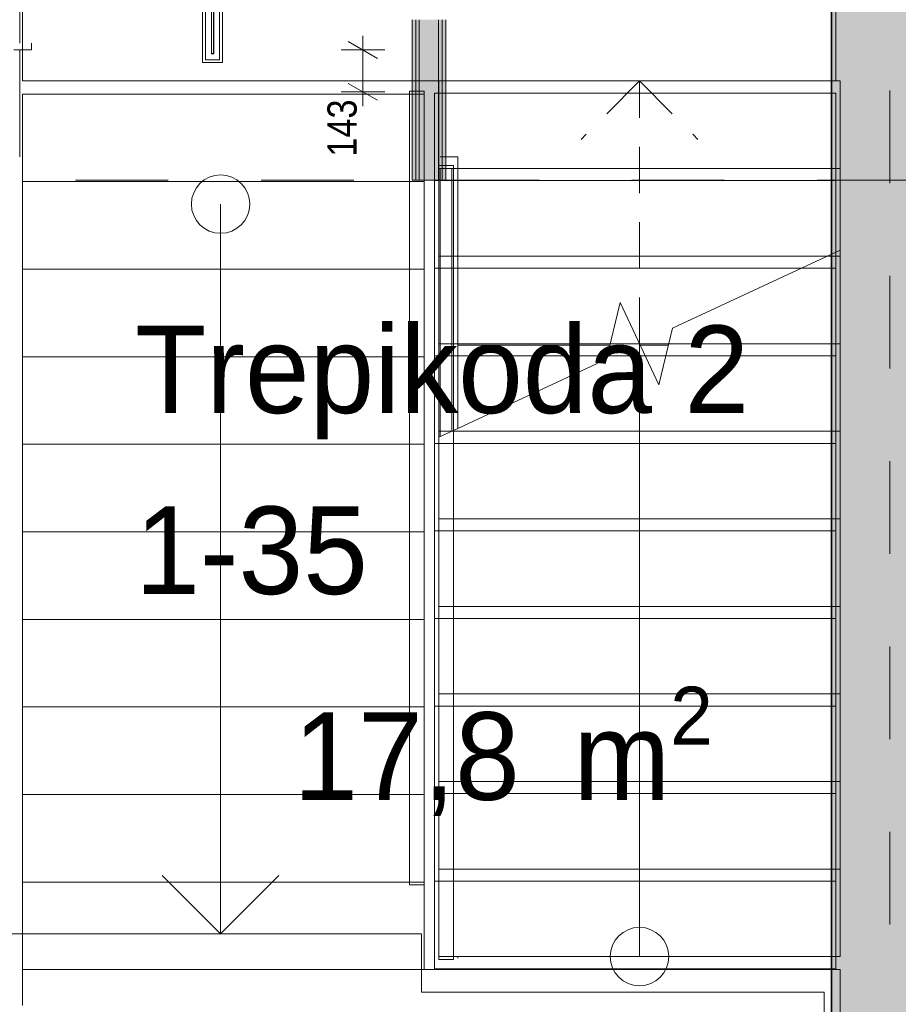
# Model space of a CAD drawing. Header units: millimetres. Extents: x -2932 to 42461, y -10716 to 17298.
# Tile 61 of 168: x 8820 to 11829, y 9677 to 13050. Entities that reach past the tile are written whole.
import ezdxf

# ---------------------------------------------------------------- set-up
doc = ezdxf.new("R2010")
doc.units = ezdxf.units.MM
doc.header["$MEASUREMENT"] = 0
for name, pattern in [('Aligning Line', [635, 317.5, -317.5]), ('Dash', [635, 317.5, -317.5]), ('Overhead 1_16_', [257.96875, 158.75, -99.21875]), ('Wipeout_Contour', [1000, 0, -1000])]:
    doc.linetypes.add(name, pattern=pattern)
for name, color, linetype, lineweight in [('0_Pen_No__1', 7, 'Continuous', 13), ('_Above_ Nosing Lines_Pen_No__1', 7, 'Continuous', 13), ('_Above_ Outlines_Pen_No__1', 7, 'Continuous', 13), ('_Above_ Railings Cut Line_Pen_No__1', 7, 'Continuous', 13), ('_Above_ Riser Lines_Pen_No__1', 7, 'Continuous', 13), ('_Above_ Up Arrows_Pen_No__1', 7, 'Continuous', 13), ('_Tuletõkketsoon_Pen_No__20', 1, 'Continuous', 0), ('A-FLOR-HRAL.IFC Model_Pen_No__1', 7, 'Continuous', 13), ('A-FLOR-HRAL.IFC Model_Pen_No__2', 8, 'Continuous', 15), ('ARCHICAD Zone Stamps_Pen_No__1', 7, 'Continuous', 13), ('Cut Marks_Pen_No__1', 7, 'Continuous', 13), ('Cut Pattern-2_Pen_No__2', 8, 'Continuous', 15), ('Grids-2_Pen_No__1', 7, 'Continuous', 13), ('I-WALL.IFC Model_Pen_No__1', 7, 'Continuous', 13), ('I-WALL.IFC Model_Pen_No__27', 7, 'Continuous', 35), ('Nosing Lines_Pen_No__1', 7, 'Continuous', 13), ('Outlines_Pen_No__1', 7, 'Continuous', 13), ('Rails_Pen_No__1', 7, 'Continuous', 13), ('Riser Lines_Pen_No__1', 7, 'Continuous', 13), ('S-STRS.IFC Model_Pen_No__1', 7, 'Continuous', 13), ('S-STRS.IFC Model_Pen_No__2', 8, 'Continuous', 15), ('SA_Valgustus_Pen_No__20', 1, 'Continuous', 0), ('Up Arrows_Pen_No__1', 7, 'Continuous', 13), ('Walls-1_Pen_No__1', 7, 'Continuous', 13), ('Walls_Pen_No__1', 7, 'Continuous', 13)]:
    doc.layers.add(name, color=color, linetype=linetype, lineweight=lineweight)
doc.layers.add('I-WALL.IFC Model', color=7, linetype='Continuous')
doc.styles.add('GENERATED_STYLE_1', font='txt', dxfattribs={"width": 0.95})
doc.styles.add('GENERATED_STYLE_2', font='txt', dxfattribs={"width": 0.84})
doc.dimstyles.new('GENERATED_STYLE__1', dxfattribs={"dimtxt": 100, "dimasz": 76, "dimexe": 0.18, "dimexo": 0.0625, "dimgap": 0.09, "dimtad": 1, "dimdec": 0, "dimzin": 0, "dimdsep": 46, "dimtxsty": 'GENERATED_STYLE_2', "dimblk": 'ARROWHEAD_2', "dimblk1": 'ARROWHEAD_2', "dimblk2": 'ARROWHEAD_2', "dimcen": 0.09, "dimse1": 1, "dimse2": 1, "dimclrd": 7, "dimclre": 7, "dimclrt": 7, "dimadec": 0, "dimazin": 0, "dimtfac": 1, "dimtdec": 4, "dimtmove": 0, "dimatfit": 3, "dimfxl": 0, "dimtolj": 1, "dimtzin": 0, "dimarcsym": 0})
doc.dimstyles.new('GENERATED_STYLE__2', dxfattribs={"dimtxt": 200, "dimasz": 152, "dimexe": 0.18, "dimexo": 0.0625, "dimgap": 0.09, "dimtad": 1, "dimtih": 1, "dimtoh": 1, "dimdec": 0, "dimzin": 0, "dimdsep": 46, "dimtxsty": 'GENERATED_STYLE_2', "dimblk": 'ARROWHEAD_2', "dimblk1": 'ARROWHEAD_2', "dimblk2": 'ARROWHEAD_2', "dimcen": 0.09, "dimse1": 1, "dimse2": 1, "dimclrd": 7, "dimclre": 7, "dimclrt": 7, "dimadec": 0, "dimazin": 0, "dimtfac": 1, "dimtdec": 4, "dimtmove": 0, "dimatfit": 3, "dimfxl": 0, "dimtolj": 1, "dimtzin": 0, "dimarcsym": 0})

# ---------------------------------------------------------------- blocks, each defined once
blk = doc.blocks.new('*D6')
at = {"layer": '0_Pen_No__1', "color": 7, "linetype": 'Continuous', "lineweight": 13}
for p, q in [((9995.3, 12946.2), (9995.3, 12995.1)), ((10045.3, 12917.3), (9945.3, 12975.1)), ((10070.3, 12946.2), (9920.3, 12946.2)), ((9995.3, 12802.8), (9995.3, 12946.2)), ((9945.3, 12831.7), (10045.3, 12773.9)), ((10070.3, 12802.8), (9920.3, 12802.8)), ((9995.3, 12753.9), (9995.3, 12802.8))]:
    blk.add_line(p, q, dxfattribs=at)
at = {"layer": '0_Pen_No__1', "color": 7, "lineweight": 13, "insert": (9975.3, 12580.8), "char_height": 100, "attachment_point": 7, "rotation": 90, "style": 'GENERATED_STYLE_2'}
blk.add_mtext('\\A1;{\\pql;\\fArial|b0|i0|c0|p34;143}', dxfattribs=at)
blk = doc.blocks.new('ARROWHEAD_2')
at = {"color": 0, "linetype": 'Continuous', "lineweight": 0}
for p, q in [((-0.378, -0.655), (0.378, 0.655)), ((0, 0), (-1, 0))]:
    blk.add_line(p, q, dxfattribs=at)
blk = doc.blocks.new('*D76')
at = {"layer": '0_Pen_No__1', "color": 7, "linetype": 'Continuous', "lineweight": 13}
for p, q in [((8400, 15323), (8400, 15623)), ((8800, 15323), (8800, 15623)), ((8457.7, 15573), (8342.3, 15373)), ((8857.7, 15573), (8742.3, 15373)), ((8400, 15473), (8800, 15473))]:
    blk.add_line(p, q, dxfattribs=at)
blk = doc.blocks.new('*D77')
at = {"layer": '0_Pen_No__1', "color": 7, "linetype": 'Continuous', "lineweight": 13}
for p, q in [((8800, 15323), (8800, 15623)), ((11600, 15323), (11600, 15623)), ((8857.7, 15573), (8742.3, 15373)), ((11657.7, 15573), (11542.3, 15373)), ((8800, 15473), (11600, 15473))]:
    blk.add_line(p, q, dxfattribs=at)
at = {"color": 254, "linetype": 'Wipeout_Contour', "lineweight": 0, "ltscale": 74606.416171}
blk.add_wipeout([(9878.4, 15481.1), (10521.6, 15481.1), (10521.6, 15744.8), (9878.4, 15744.8)], dxfattribs=at)
at = {"color": 254, "linetype": 'Wipeout_Contour', "lineweight": 0, "ltscale": 77211.883944}
blk.add_wipeout([(11124, 15481.1), (11574.1, 15481.1), (11574.1, 15744.8), (11124, 15744.8)], dxfattribs=at)
at = {"layer": '0_Pen_No__1', "color": 7, "lineweight": 13, "char_height": 200, "attachment_point": 7, "style": 'GENERATED_STYLE_2'}
for s, insert in [('\\A1;{\\pql;\\fArial|b0|i0|c0|p34;2\xa0800}', (9910.3, 15513)), ('\\A1;{\\pql;\\fArial|b0|i0|c0|p34;400}', (11155.9, 15513))]:
    blk.add_mtext(s, dxfattribs=dict(at, insert=insert))
blk = doc.blocks.new('*D78')
at = {"layer": '0_Pen_No__1', "color": 7, "linetype": 'Continuous', "lineweight": 13}
for p, q in [((11600, 15323), (11600, 15623)), ((12000, 15323), (12000, 15623)), ((11657.7, 15573), (11542.3, 15373)), ((11942.3, 15373), (12057.7, 15573)), ((12059.5, 15573), (11944, 15373)), ((11600, 15473), (12000, 15473))]:
    blk.add_line(p, q, dxfattribs=at)
at = {"color": 254, "linetype": 'Wipeout_Contour', "lineweight": 0, "ltscale": 79661.49697}
blk.add_wipeout([(11893.6, 15750.1), (12108.1, 15750.1), (12108.1, 16035.8), (11893.6, 16035.8)], dxfattribs=at)
at = {"layer": '0_Pen_No__1', "color": 7, "lineweight": 13, "insert": (11936.5, 15793), "char_height": 200, "attachment_point": 7, "style": 'GENERATED_STYLE_2'}
blk.add_mtext('\\A1;{\\pql;\\fArial|b0|i0|c0|p34;2}', dxfattribs=at)

msp = doc.modelspace()

# ---------------------------------------------------------------- hatches: boundary and pattern name
at = {"layer": 'I-WALL.IFC Model', "linetype": 'Continuous', "lineweight": 0, "true_color": 0x000000}
for points in [[(12000, 7875), (12000, 13118.3), (11600, 13118.3), (11600, 7875)], [(10163.5, 12500), (10176, 12500), (10176, 13050), (10163.5, 13050)], [(10176, 12500), (10188.5, 12500), (10188.5, 13050), (10176, 13050)], [(10188.5, 12500), (10254.5, 12500), (10254.5, 13050), (10188.5, 13050)], [(10254.5, 12500), (10267, 12500), (10267, 13050), (10254.5, 13050)], [(10267, 12500), (10279.5, 12500), (10279.5, 13050), (10267, 13050)]]:
    msp.add_hatch(color=178, dxfattribs=at).paths.add_polyline_path(points)

# ---------------------------------------------------------------- linework, layer by layer
at = {"layer": 'A-FLOR-HRAL.IFC Model_Pen_No__1', "color": 7, "linetype": 'Continuous', "lineweight": 13}
for p, q in [((10255, 12540), (10255, 12550)), ((10255, 12550), (10305, 12550)), ((10305, 12550), (10305, 12540)), ((10255, 12540), (10267.5, 12540)), ((10255, 12540), (10255, 9840)), ((10267.5, 12540), (10280, 12540)), ((10280, 12540), (10292.5, 12540)), ((10292.5, 12540), (10305, 12540)), ((10305, 12540), (10305, 9840)), ((10255, 9830), (10255, 9840)), ((10267.5, 9840), (10255, 9840)), ((10305, 9830), (10255, 9830)), ((10280, 9840), (10267.5, 9840)), ((10292.5, 9840), (10280, 9840)), ((10305, 9840), (10292.5, 9840)), ((10305, 9840), (10305, 9830))]:
    msp.add_line(p, q, dxfattribs=at)
at = {"layer": 'A-FLOR-HRAL.IFC Model_Pen_No__2', "color": 8, "linetype": 'Continuous', "lineweight": 15}
for p, q in [((10155, 12805.3), (10205, 12805.3)), ((10155, 12795.3), (10155, 12805.3)), ((10155, 12795.3), (10171.5, 12795.3)), ((10155, 12795.3), (10155, 10095.3)), ((10171.5, 12795.3), (10180, 12795.3)), ((10180, 12795.3), (10192.5, 12795.3)), ((10192.5, 12795.3), (10205, 12795.3)), ((10205, 12805.3), (10205, 12795.3)), ((10205, 12795.3), (10205, 10095.3)), ((10155, 10085.3), (10155, 10095.3)), ((10167.5, 10095.3), (10155, 10095.3)), ((10180, 10095.3), (10167.5, 10095.3)), ((10192.5, 10095.3), (10180, 10095.3)), ((10205, 10095.3), (10192.5, 10095.3)), ((10205, 10095.3), (10205, 10085.3)), ((10205, 10085.3), (10155, 10085.3))]:
    msp.add_line(p, q, dxfattribs=at)
at = {"layer": 'I-WALL.IFC Model_Pen_No__1', "color": 7, "linetype": 'Continuous', "lineweight": 13}
for p, q in [((10176, 13050), (10176, 12500)), ((10188.5, 13050), (10188.5, 12500)), ((10254.5, 13050), (10254.5, 12500)), ((10267, 13050), (10267, 12500))]:
    msp.add_line(p, q, dxfattribs=at)
at = {"layer": 'I-WALL.IFC Model_Pen_No__1', "color": 7, "linetype": 'Continuous', "lineweight": 13, "flags": 128}
for points in [[(10163.5, 13050), (10163.5, 12500)], [(10279.5, 12500), (10279.5, 13050)], [(10163.5, 12500), (10279.5, 12500)]]:
    msp.add_lwpolyline(points, dxfattribs=at)
at = {"layer": 'I-WALL.IFC Model_Pen_No__27', "color": 7, "linetype": 'Continuous', "lineweight": 35, "flags": 128}
msp.add_lwpolyline([(11600, 13118.3), (11600, 8155)], dxfattribs=at)
at = {"layer": 'Outlines_Pen_No__1', "color": 7, "linetype": 'Continuous', "lineweight": 13}
msp.add_line((10320, 9835), (10320, 9840), dxfattribs=at)
at = {"layer": 'Rails_Pen_No__1', "color": 7, "linetype": 'Continuous', "lineweight": 13}
msp.add_line((10305, 9840), (10255, 9840), dxfattribs=at)
at = {"layer": 'S-STRS.IFC Model_Pen_No__1', "color": 7, "linetype": 'Continuous', "lineweight": 13}
for p, q in [((11615, 12968.9), (11615, 14393.5)), ((8830, 14355.9), (8830, 12840.3)), ((11615, 12840.3), (11615, 12968.9)), ((8830, 12840.3), (10255, 12840.3)), ((10255, 12840.3), (11615, 12840.3)), ((10255, 12840), (10255, 12540)), ((11630, 12840), (10255, 12840)), ((11630, 12540), (11630, 12840)), ((10255, 12540), (10255, 12240)), ((10255, 12540), (11630, 12540)), ((11630, 12240), (11630, 12540)), ((10255, 12240), (10255, 11940)), ((10255, 12240), (11630, 12240)), ((11630, 11940), (11630, 12240)), ((10255, 11940), (10255, 11640)), ((10255, 11940), (11630, 11940)), ((11630, 11640), (11630, 11940)), ((10255, 11640), (10255, 11340)), ((10255, 11640), (11630, 11640)), ((11630, 11340), (11630, 11640)), ((10255, 11340), (10255, 11040)), ((10255, 11340), (11630, 11340)), ((11630, 11040), (11630, 11340)), ((10255, 11040), (10255, 10740)), ((10255, 11040), (11630, 11040)), ((11630, 10740), (11630, 11040)), ((10255, 10740), (10255, 10440)), ((10255, 10740), (11630, 10740)), ((11630, 10440), (11630, 10740)), ((10255, 10440), (10255, 10140)), ((10255, 10440), (11630, 10440)), ((11630, 10140), (11630, 10440)), ((10255, 10140), (10255, 9840)), ((10255, 10140), (11630, 10140)), ((11630, 9840), (11630, 10140)), ((10255, 9840), (11630, 9840))]:
    msp.add_line(p, q, dxfattribs=at)
at = {"layer": 'S-STRS.IFC Model_Pen_No__2', "color": 8, "linetype": 'Continuous', "lineweight": 15}
for p, q in [((10205, 12795.3), (8830, 12795.3)), ((8830, 12795.3), (8830, 12495.3)), ((10205, 12495.3), (10205, 12795.3)), ((10240, 12798.5), (10240, 12498.5)), ((11615, 12798.5), (10240, 12798.5)), ((11615, 12498.5), (11615, 12798.5)), ((10205, 12495.3), (8830, 12495.3)), ((8830, 12495.3), (8830, 12195.3)), ((10205, 12195.3), (10205, 12495.3)), ((10240, 12498.5), (10240, 12198.5)), ((10240, 12498.5), (11615, 12498.5)), ((11615, 12198.5), (11615, 12498.5)), ((10205, 12195.3), (8830, 12195.3)), ((8830, 12195.3), (8830, 11895.3)), ((10205, 11895.3), (10205, 12195.3)), ((10240, 12198.5), (10240, 11898.5)), ((10240, 12198.5), (11615, 12198.5)), ((11615, 11898.5), (11615, 12198.5)), ((10205, 11895.3), (8830, 11895.3)), ((8830, 11895.3), (8830, 11595.3)), ((10205, 11595.3), (10205, 11895.3)), ((10240, 11898.5), (10240, 11598.5)), ((10240, 11898.5), (11615, 11898.5)), ((11615, 11598.5), (11615, 11898.5)), ((10205, 11595.3), (8830, 11595.3)), ((8830, 11595.3), (8830, 11295.3)), ((10205, 11295.3), (10205, 11595.3)), ((10240, 11598.5), (10240, 11298.5)), ((10240, 11598.5), (11615, 11598.5)), ((11615, 11298.5), (11615, 11598.5)), ((10205, 11295.3), (8830, 11295.3)), ((8830, 11295.3), (8830, 10995.3)), ((10205, 10995.3), (10205, 11295.3)), ((10240, 11298.5), (10240, 10998.5)), ((10240, 11298.5), (11615, 11298.5)), ((11615, 10998.5), (11615, 11298.5)), ((10240, 10998.5), (10240, 10698.5)), ((10240, 10998.5), (11615, 10998.5)), ((11615, 10698.5), (11615, 10998.5)), ((10205, 10995.3), (8830, 10995.3)), ((8830, 10995.3), (8830, 10695.3)), ((10205, 10695.3), (10205, 10995.3)), ((10205, 10695.3), (8830, 10695.3)), ((8830, 10695.3), (8830, 10395.3)), ((10205, 10395.3), (10205, 10695.3)), ((10240, 10698.5), (10240, 10398.5)), ((10240, 10698.5), (11615, 10698.5)), ((11615, 10398.5), (11615, 10698.5)), ((10205, 10395.3), (8830, 10395.3)), ((8830, 10395.3), (8830, 10095.3)), ((10205, 10095.3), (10205, 10395.3)), ((10240, 10398.5), (10240, 10098.5)), ((10240, 10398.5), (11615, 10398.5)), ((11615, 10098.5), (11615, 10398.5)), ((10205, 10095.3), (8830, 10095.3)), ((8830, 10095.3), (8830, 9795.3)), ((10205, 9795.3), (10205, 10095.3)), ((10240, 10098.5), (10240, 9798.5)), ((10240, 10098.5), (11615, 10098.5)), ((11615, 9798.5), (11615, 10098.5)), ((8820, 9918.1), (8790, 9918.1)), ((10195.7, 9918.1), (8820, 9918.1)), ((10195.7, 9786.2), (10195.7, 9918.1)), ((8830, 9795.3), (10205, 9795.3)), ((10205, 9795.3), (8830, 9795.3)), ((8830, 9795.3), (8830, 9673)), ((10195.7, 9718.1), (10195.7, 9786.2)), ((11630, 9795.3), (10205, 9795.3)), ((10240, 9798.5), (11615, 9798.5)), ((11630, 8182.5), (11630, 9795.3)), ((11575, 9718.1), (10195.7, 9718.1)), ((11575, 8180), (11575, 9718.1))]:
    msp.add_line(p, q, dxfattribs=at)
at = {"layer": 'Up Arrows_Pen_No__1', "color": 7, "linetype": 'Continuous', "lineweight": 13}
for p, q in [((9507.9, 10230.6), (9507.9, 9918.1)), ((10942.5, 9840), (10942.5, 10140)), ((9507.9, 9918.1), (9307.9, 10118.1)), ((9507.9, 9918.1), (9707.9, 10118.1))]:
    msp.add_line(p, q, dxfattribs=at)
msp.add_circle((10942.5, 9840), 100, dxfattribs=at)

# ---------------------------------------------------------------- texts
at = {"layer": 'ARCHICAD Zone Stamps_Pen_No__1', "color": 7, "lineweight": 13, "char_height": 300, "attachment_point": 1, "style": 'GENERATED_STYLE_1'}
for s, insert in [('\\A1;{\\pql;\\pt0;\\fSwis721 Lt BT|b0|i0|c0|p34;Trepikoda 2}', (9215.5, 12002.2)), ('\\A1;{\\pql;\\pt0;\\fSwis721 Lt BT|b0|i0|c0|p34;1-35}', (9215.5, 11382.2)), ('\\A1;{\\pql;\\pt0,100;\\fSwis721 Lt BT|b0|i0|c0|p34;17,8\\fSwis721 Lt BT|b0|i0|c0|p34;\\A1{\\H.66x;\\S^  ;}\\fSwis721 Lt BT|b0|i0|c0|p34; m\\fSwis721 Lt BT|b0|i0|c0|p34;\\A1{\\H.66x;\\S2^  ;}}', (9757.6, 10764.6))]:
    msp.add_mtext(s, dxfattribs=dict(at, insert=insert))

# ---------------------------------------------------------------- dimensions: what is measured, and where the dimension line sits
at = {"color": 7, "linetype": 'Continuous', "lineweight": 13}
dim = msp.add_linear_dim(base=(8800, 15473), p1=(8400, 10368.1), p2=(8800, 10368.1), dimstyle='GENERATED_STYLE__2', dxfattribs=at)
dim.commit()
dim.dimension.update_dxf_attribs({"geometry": '*D76', "text_midpoint": (8191.4, 15613), "dimtype": 160})
dim = msp.add_linear_dim(base=(9995.3, 12946.2), p1=(10110, 12802.8), p2=(10110, 12946.2), angle=90, dimstyle='GENERATED_STYLE__1', dxfattribs=at)
dim.commit()
dim.dimension.update_dxf_attribs({"geometry": '*D6', "text_midpoint": (9925.3, 12698.5), "dimtype": 160, "text_rotation": 90})

# ---------------------------------------------------------------- next in the draw order: dimensions: what is measured, and where the dimension line sits
dim = msp.add_linear_dim(base=(11600, 15473), p1=(8800, 10368.1), p2=(11600, 10496.6), dimstyle='GENERATED_STYLE__2', dxfattribs=at)
dim.commit()
dim.dimension.update_dxf_attribs({"geometry": '*D77', "text_midpoint": (10263.5, 15613), "dimtype": 160})

# ---------------------------------------------------------------- next in the draw order: linework, layer by layer
at = {"layer": '_Above_ Nosing Lines_Pen_No__1', "color": 7, "linetype": 'Overhead 1_16_', "lineweight": 13}
for p, q in [((10255, 11940), (10842.1, 11940)), ((10942.5, 11940), (11042.9, 11940)), ((10255, 11640), (10299.1, 11640))]:
    msp.add_line(p, q, dxfattribs=at)
at = {"layer": '_Above_ Outlines_Pen_No__1', "color": 7, "linetype": 'Overhead 1_16_', "lineweight": 13}
msp.add_line((10255, 11619.4), (10255, 12840), dxfattribs=at)
at = {"layer": '_Above_ Railings Cut Line_Pen_No__1', "color": 7, "linetype": 'Continuous', "lineweight": 13}
for p, q in [((10255, 12540), (10305, 12540)), ((10255, 11619.4), (10255, 12540)), ((10260, 12540), (10300, 12540)), ((10260, 11621.7), (10260, 12540)), ((10260, 12540), (10300, 12540)), ((10260, 11621.7), (10260, 12540)), ((10300, 11640.4), (10300, 12540)), ((10300, 11640.4), (10300, 12540)), ((10305, 11642.7), (10305, 12540))]:
    msp.add_line(p, q, dxfattribs=at)
at = {"layer": '_Above_ Riser Lines_Pen_No__1', "color": 7, "linetype": 'Overhead 1_16_', "lineweight": 13}
for p, q in [((10255, 11940), (10842.1, 11940)), ((10942.5, 11940), (11042.9, 11940)), ((10255, 11640), (10299.1, 11640))]:
    msp.add_line(p, q, dxfattribs=at)
at = {"layer": '_Above_ Up Arrows_Pen_No__1', "color": 7, "linetype": 'Overhead 1_16_', "lineweight": 13}
for p, q in [((10942.5, 12840), (10742.5, 12640)), ((10942.5, 11940), (10942.5, 12840)), ((10942.5, 12840), (11142.5, 12640))]:
    msp.add_line(p, q, dxfattribs=at)
at = {"layer": 'Cut Marks_Pen_No__1', "color": 7, "linetype": 'Continuous', "lineweight": 13}
for p, q in [((10876.5, 12081.6), (10829.2, 11887.2)), ((11008.5, 11798.4), (10876.5, 12081.6)), ((11055.8, 11992.8), (11008.5, 11798.4)), ((10829.2, 11887.2), (10305, 11642.7))]:
    msp.add_line(p, q, dxfattribs=at)
at = {"layer": 'Nosing Lines_Pen_No__1', "color": 7, "linetype": 'Continuous', "lineweight": 13}
msp.add_line((10842.1, 11940), (10942.5, 11940), dxfattribs=at)
at = {"layer": 'Outlines_Pen_No__1', "color": 7, "linetype": 'Continuous', "lineweight": 13}
for p, q in [((8820, 14170), (8820, 12970)), ((8820, 12946.2), (8820, 12580)), ((10260, 12580), (10320, 12580)), ((10320, 12580), (10320, 11935)), ((10320, 11935), (10840.8, 11935)), ((10320, 11649.7), (10320, 11935)), ((10944.8, 11935), (11041.7, 11935))]:
    msp.add_line(p, q, dxfattribs=at)
at = {"layer": 'Rails_Pen_No__1', "color": 7, "linetype": 'Continuous', "lineweight": 13}
for p, q in [((10305, 11642.7), (10255, 11619.4)), ((10305, 11642.7), (10255, 11619.4)), ((10305, 11642.7), (10255, 11619.4)), ((10305, 9840), (10305, 11642.7)), ((10255, 9840), (10255, 11619.4))]:
    msp.add_line(p, q, dxfattribs=at)
at = {"layer": 'Riser Lines_Pen_No__1', "color": 7, "linetype": 'Continuous', "lineweight": 13}
for p, q in [((10320, 11935), (10840.8, 11935)), ((10842.1, 11940), (10942.5, 11940)), ((10944.8, 11935), (11041.7, 11935))]:
    msp.add_line(p, q, dxfattribs=at)
at = {"layer": 'SA_Valgustus_Pen_No__20', "color": 1, "linetype": 'Continuous', "lineweight": 0}
for p, q in [((9446.3, 14030.8), (9446.3, 12902.8)), ((9456.3, 14020.8), (9456.3, 12912.8)), ((9476.3, 14000.8), (9476.3, 12932.8)), ((9484.3, 12932.8), (9484.3, 14000.8)), ((9504.3, 12912.8), (9504.3, 14020.8)), ((9514.3, 12902.8), (9514.3, 14030.8)), ((9477.3, 12933.8), (9477.3, 13999.8)), ((9483.3, 12933.8), (9483.3, 13999.8)), ((9476.3, 12932.8), (9484.3, 12932.8)), ((9483.3, 12933.8), (9477.3, 12933.8)), ((9446.3, 12902.8), (9514.3, 12902.8)), ((9456.3, 12912.8), (9504.3, 12912.8))]:
    msp.add_line(p, q, dxfattribs=at)
at = {"layer": 'Up Arrows_Pen_No__1', "color": 7, "linetype": 'Continuous', "lineweight": 13}
for p, q in [((9507.9, 12418.1), (9507.9, 12105.6)), ((9507.9, 12105.6), (9507.9, 11793.1)), ((10942.5, 11640), (10942.5, 11940)), ((9507.9, 11793.1), (9507.9, 11480.6)), ((10942.5, 11340), (10942.5, 11640)), ((9507.9, 11480.6), (9507.9, 11168.1)), ((10942.5, 11040), (10942.5, 11340)), ((9507.9, 11168.1), (9507.9, 10855.6)), ((10942.5, 10740), (10942.5, 11040)), ((9507.9, 10855.6), (9507.9, 10543.1)), ((10942.5, 10440), (10942.5, 10740)), ((9507.9, 10543.1), (9507.9, 10230.6)), ((10942.5, 10140), (10942.5, 10440))]:
    msp.add_line(p, q, dxfattribs=at)
msp.add_circle((9507.9, 12418.1), 100, dxfattribs=at)
at = {"layer": 'Walls_Pen_No__1', "color": 7, "linetype": 'Continuous', "lineweight": 13}
for p, q in [((8860, 12946.2), (8860, 12970)), ((8800, 12946.2), (8860, 12946.2)), ((10260, 12223.1), (10260, 11621.7))]:
    msp.add_line(p, q, dxfattribs=at)

# ---------------------------------------------------------------- next in the draw order: dimensions: what is measured, and where the dimension line sits
at = {"color": 7, "linetype": 'Continuous', "lineweight": 13}
dim = msp.add_linear_dim(base=(12000, 15473), p1=(11600, 10496.6), p2=(12000, 10496.6), dimstyle='GENERATED_STYLE__2', dxfattribs=at)
dim.commit()
dim.dimension.update_dxf_attribs({"geometry": '*D78', "text_midpoint": (11391.4, 15613), "dimtype": 160})

# ---------------------------------------------------------------- next in the draw order: hatches: boundary and pattern name
at = {"layer": 'Cut Pattern-2_Pen_No__2', "linetype": 'Continuous', "lineweight": 15}
msp.add_hatch(color=8, dxfattribs=at).paths.add_polyline_path([(11600, 8155), (11871.2, 8155), (11871.2, 7875), (12000, 7875), (12000, 13104), (11600, 13104), (11600, 12246.6), (11630, 12260.6), (11630, 12240), (11600, 12240)])

# ---------------------------------------------------------------- next in the draw order: linework, layer by layer
at = {"layer": '_Above_ Nosing Lines_Pen_No__1', "color": 7, "linetype": 'Overhead 1_16_', "lineweight": 13}
for p, q in [((10255, 12540), (11630, 12540)), ((10255, 12240), (11585.9, 12240))]:
    msp.add_line(p, q, dxfattribs=at)
at = {"layer": '_Above_ Outlines_Pen_No__1', "color": 7, "linetype": 'Overhead 1_16_', "lineweight": 13}
for p, q in [((11615, 12840.3), (11615, 14393.5)), ((10255, 12840), (11630, 12840)), ((11630, 12260.6), (11630, 12840))]:
    msp.add_line(p, q, dxfattribs=at)
at = {"layer": '_Above_ Riser Lines_Pen_No__1', "color": 7, "linetype": 'Overhead 1_16_', "lineweight": 13}
for p, q in [((10255, 12840), (11630, 12840)), ((10255, 12540), (11630, 12540)), ((10255, 12240), (11585.9, 12240))]:
    msp.add_line(p, q, dxfattribs=at)
at = {"layer": '_Tuletõkketsoon_Pen_No__20', "color": 1, "linetype": 'Dash', "lineweight": 0}
msp.add_line((11800, 8045), (11800, 15111.8), dxfattribs=at)
at = {"layer": 'Cut Marks_Pen_No__1', "color": 7, "linetype": 'Continuous', "lineweight": 13}
msp.add_line((11630, 12260.6), (11055.8, 11992.8), dxfattribs=at)
at = {"layer": 'Grids-2_Pen_No__1', "color": 7, "linetype": 'Aligning Line', "lineweight": 13}
for p, q in [((11600, 14107.8), (11600, 273.4)), ((121.4, 12500), (38421.6, 12500))]:
    msp.add_line(p, q, dxfattribs=at)
at = {"layer": 'Nosing Lines_Pen_No__1', "color": 7, "linetype": 'Continuous', "lineweight": 13}
msp.add_line((11585.9, 12240), (11630, 12240), dxfattribs=at)
at = {"layer": 'Outlines_Pen_No__1', "color": 7, "linetype": 'Continuous', "lineweight": 13}
msp.add_line((11630, 12240), (11630, 12260.6), dxfattribs=at)
at = {"layer": 'Riser Lines_Pen_No__1', "color": 7, "linetype": 'Continuous', "lineweight": 13}
msp.add_line((11585.9, 12240), (11630, 12240), dxfattribs=at)
at = {"layer": 'Walls-1_Pen_No__1', "color": 7, "linetype": 'Continuous', "lineweight": 13}
for p, q in [((11600, 14352.9), (11600, 12246.6)), ((11600, 8155), (11600, 12240))]:
    msp.add_line(p, q, dxfattribs=at)

doc.saveas('drawing.dxf')
